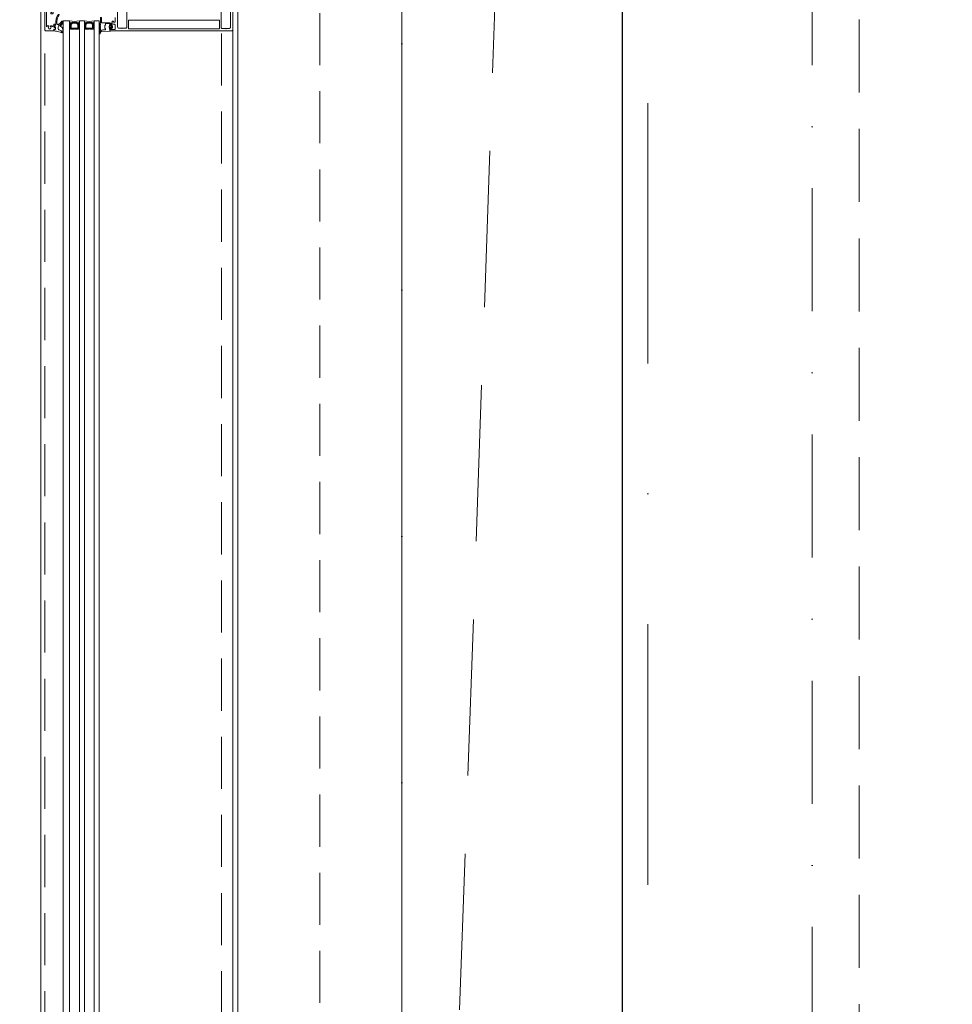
# Model space of a CAD drawing. Header units: millimetres. Extents: x 213386 to 459888, y 74252 to 208052.
# Tile 171 of 256: x 373011 to 374148, y 183388 to 184588. Entities that reach past the tile are written whole.
import ezdxf

# ---------------------------------------------------------------- set-up
doc = ezdxf.new("R2010")
doc.units = ezdxf.units.MM
for name, pattern in [('CK_Čerchovaná 50', [6, 3, -1.5, 0, -1.5]), ('ČERCHOVANÁ', [25.4, 12.7, -6.35, 0, -6.35]), ('ČÁRKOVANÁ', [19.05, 12.7, -6.35])]:
    doc.linetypes.add(name, pattern=pattern)
doc.layers.get('Defpoints').update_dxf_attribs({"color": 255, "lineweight": 0})
for name, color, linetype, lineweight in [('FASÁDA DETAILNÍ', 255, 'Continuous', 0), ('NOVA', 255, 'Continuous', 0), ('OSY', 255, 'Continuous', 0), ('TENKA', 255, 'Continuous', 0)]:
    doc.layers.add(name, color=color, linetype=linetype, lineweight=lineweight)
doc.styles.add('CS-ROMANS', font='romans.shx', dxfattribs={"width": 0.75, "oblique": 5})
doc.dimstyles.new('A_KÓTA_50', dxfattribs={"dimtxt": 110, "dimasz": 2, "dimexe": 100, "dimexo": 1500, "dimgap": 40, "dimtad": 1, "dimrnd": 1, "dimdsep": 46, "dimtxsty": 'CS-ROMANS', "dimblk": 'KOT_CARA20', "dimcen": 45, "dimse1": 1, "dimse2": 1, "dimclrd": 256, "dimclre": 256, "dimclrt": 256, "dimadec": 0, "dimazin": 0, "dimtfac": 1, "dimtix": 1, "dimtmove": 2, "dimatfit": 3, "dimldrblk": 'OBLIQUE', "dimfxl": 100, "dimtolj": 1, "dimarcsym": 0})

# ---------------------------------------------------------------- blocks, each defined once
blk = doc.blocks.new('433270')
blk.add_lwpolyline([(1, 0, 0.414364), (0, -1), (0, -1.4, 0.255924), (0.2, -1.8, -0.547723), (0.2, -3.2, 0.255924), (0, -3.6), (0, -14.6, 0.414214), (0.3, -14.9), (1.2, -14.9, 0.414214), (1.7, -14.4), (1.7, -10.3, -0.414214), (2, -10), (6, -10, 0.414248), (7, -9), (7, -7.7, 0.414179), (6.5, -7.2), (5.7, -7.2, 0.414232), (5.4, -7.5), (5.4, -8.2, -0.414198), (5.1, -8.5), (2.8, -8.5, -0.414204), (1.8, -7.5), (1.8, -4.5, -0.147432), (2, -3.9, 0.147461), (2.4, -2.5), (2.4, -2.3, -0.414214), (2.9, -1.8), (21.9, -1.8, -0.668178), (22.2, -2.7), (22.2, -2.7, 1), (21.6, -3.3), (21.5, -3.4, 0.198912), (21.4, -3.7), (21.4, -4, 0.414214), (22.1, -4.7), (22.4, -4.7, 0.576988), (22.6, -4.3, -0.311246), (24.6, -4.3, 0.576988), (24.8, -4.7), (25.3, -4.7, -0.260065), (25.3, -6.6), (24.8, -6.6, 0.576988), (24.6, -7.1, -0.311246), (22.6, -7.1, 0.576988), (22.4, -6.6), (22.1, -6.6, 0.414214), (21.4, -7.3), (21.4, -7.6, 0.267949), (21.6, -8), (21.9, -8.2, -0.637047), (21.7, -10), (19.8, -10.7, 0.315299), (19.5, -11.2), (19.5, -11.5, 0.520567), (20.2, -12), (22.8, -11, -0.520567), (23.5, -11.5), (23.5, -12.5, 0.414062), (24, -13), (25, -13, 0.414186), (25.5, -12.5), (25.5, -11.5, -0.414182), (26, -11), (27, -11, 0.414214), (27.5, -10.5), (27.5, -0.5, 0.414214), (27, 0), (1, 0)], format="xyb", close=True)
blk = doc.blocks.new('284325')
for points in [[(0.8, -5.2, -0.560316), (0.9, -4.7), (1.9, -4.4, 0.3153), (2.1, -4.1), (2.1, -1.9, 0.451558), (1.8, -1.6), (0.9, -1.7, -0.399586), (0.6, -1.5), (0.3, -0.1, -0.415977), (0.5, 0.3, 0.024107), (6.1, 1.2, 0.076636), (9, 2.3, -0.577615), (10.8, 1.3), (10, 1.4, 0.283171), (9.1, 0.9, -0.168429), (7.1, -0.7), (5.9, -1.2, 0.315302), (5.2, -2.1), (5.2, -4.2, 0.269719), (6.8, -6.8, -0.194797), (10.2, -11.5, -0.342663), (9.2, -11.2, 0.119207), (5.4, -7.6, 0.578571), (3.6, -8.6), (3.6, -11.8, 0.176415), (6.2, -18.7, -1), (5.2, -19.5, -0.176415), (2.4, -11.8), (2.4, -8.9, 0.208286), (0.8, -5.2)], [(9, -6.7), (10.3, -8.8, -0.134555), (10.8, -10.6, -0.339795), (10.2, -11.5, 0.194788), (6.8, -6.8, -0.269736), (5.2, -4.2), (5.2, -2.1, -0.315302), (5.9, -1.2), (7.1, -0.7, 0.168429), (9.1, 0.9, -0.283167), (10, 1.4), (10.8, 1.3), (10.8, -0.7, -0.070852), (10.7, -1.3), (9.9, -3.9, -0.241839), (9.1, -4.8), (7.9, -5.2, 0.836024), (8.1, -6.2), (8.1, -6.2, -0.255349), (9, -6.7)]]:
    blk.add_lwpolyline(points, format="xyb", close=True)
blk = doc.blocks.new('284336')
for points in [[(-0.7, -9.6), (-10, -9.6, 0.414511), (-10.5, -10.1), (-10.5, -15.5, -1), (-11.7, -15.5), (-11.7, -9.6), (-12.7, -8.9, -0.668884), (-12.6, -8.2), (-12, -8, 0.766384), (-12, -7.2), (-12.6, -7, -0.76831), (-12.6, -6.2), (-12, -6, 0.766384), (-12, -5.2), (-12.6, -5, -0.76831), (-12.6, -4.2), (-12, -4, 0.766384), (-12, -3.2), (-12.6, -3, -0.877523), (-12.5, -2.2), (-12.1, -2.2, 0.698129), (-11.8, -1.5, -0.220231), (-12.9, 0.8), (-12.9, 3.5, -0.157143), (-12.8, 3.7), (-12.7, 3.4, -0.067482), (-12.5, 2.5, 0.393136), (-8.7, -1), (-6.1, -1, -0.414214), (-5.6, -1.5), (-5.6, -2.2, -0.267949), (-5.9, -2.6), (-6.4, -2.9, 0.267949), (-6.6, -3.4), (-6.6, -5.8, 0.267949), (-6.4, -6.3), (-5.9, -6.6, -0.267949), (-5.6, -7), (-5.6, -8.1, 0.414215), (-5.1, -8.6), (-0.4, -8.6), (-0.4, -9.3, -0.414212), (-0.7, -9.6)], [(-0.4, 0), (-0.4, -2, 0.990243), (-0.4, -3), (0.9, -3, 0.414214), (1.2, -2.7), (1.2, -2.6, -0.668123), (1.7, -2.4), (2.7, -3.4, -0.199004), (2.9, -3.8), (2.9, -5.4, -0.199038), (2.7, -5.8), (1.7, -6.8, -0.668191), (1.2, -6.6), (1.2, -6.5, 0.414214), (0.9, -6.2), (-0.4, -6.2, 0.990269), (-0.4, -7.2), (-0.4, -8.6), (-5.1, -8.6, -0.414215), (-5.6, -8.1), (-5.6, -7, 0.267949), (-5.8, -6.6), (-6.3, -6.3, -0.267949), (-6.6, -5.8), (-6.6, -3.4, -0.267949), (-6.3, -3), (-5.8, -2.7, 0.267949), (-5.6, -2.2), (-5.6, -1.5, 0.414214), (-6.1, -1), (-8.7, -1, -0.393156), (-12.5, 2.5, 0.067572), (-12.7, 3.4), (-12.8, 3.7, -0.637545), (-12.1, 3.5), (-11.9, 2.5, 0.344315), (-10.1, 0.9), (0, 0.4, -0.406913), (0.4, 0), (-0.4, 0)], [(1.7, -4.3, 0.414235), (1.2, -3.8), (-0.7, -3.8, 0.414214), (-1.2, -4.3), (-1.2, -4.9, 0.414214), (-0.7, -5.4), (1.2, -5.4, 0.414235), (1.7, -4.9), (1.7, -4.3)]]:
    blk.add_lwpolyline(points, format="xyb", close=True)
blk = doc.blocks.new('A$C29162560')
at = {"layer": 'FASÁDA DETAILNÍ'}
for p, q in [((-706, -17131.5), (-706, -19243.5)), ((-913, -19254.5), (-913, -17345.5)), ((-913, -17345.5), (-905, -17345.5)), ((-905, -17345.5), (-913, -17345.5)), ((-905, -17345.5), (-905, -19254.5)), ((-893, -19254.5), (-893, -17345.5)), ((-893, -17345.5), (-887, -17345.5)), ((-887, -17345.5), (-893, -17345.5)), ((-887, -17345.5), (-887, -19254.5)), ((-875, -19254.5), (-875, -17345.5)), ((-875, -17345.5), (-869, -17345.5)), ((-869, -17345.5), (-875, -17345.5)), ((-869, -17345.5), (-869, -19254.5))]:
    blk.add_line(p, q, dxfattribs=at)
for points in [[(25640, -21740), (-940, -21740), (-940, 1940), (25640, 1940)], [(25400, -21500), (-700, -21500), (-700, 1700), (25400, 1700)], [(-894, -17355.5), (-894, -17349.5), (-896, -17347.5), (-902, -17347.5), (-904, -17349.5), (-904, -17355.5), (-899.5, -17355.5), (-899.5, -17355), (-898.5, -17355), (-898.5, -17355.5)], [(-903, -17354.5), (-895, -17354.5), (-895, -17349.9), (-896.4, -17348.5), (-901.4, -17348.5), (-903, -17349.9)], [(-876, -17355.5), (-876, -17349.5), (-878, -17347.5), (-884, -17347.5), (-886, -17349.5), (-886, -17355.5), (-881.5, -17355.5), (-881.5, -17355), (-880.5, -17355), (-880.5, -17355.5)], [(-885, -17354.5), (-877, -17354.5), (-877, -17349.9), (-878.4, -17348.5), (-883.4, -17348.5), (-885, -17349.9)]]:
    blk.add_lwpolyline(points, close=True, dxfattribs=at)
at = {"layer": 'FASÁDA DETAILNÍ', "linetype": 'ČÁRKOVANÁ', "ltscale": 5}
for points in [[(25635, -21735), (-935, -21735), (-935, 1935), (25635, 1935)], [(25420, -21520), (-720, -21520), (-720, 1720), (25420, 1720)], [(25300, -21400), (-600, -21400), (-600, 1600), (25300, 1600)]]:
    blk.add_lwpolyline(points, close=True, dxfattribs=at)
at = {"layer": 'FASÁDA DETAILNÍ'}
for points in [[(-846.5, -17334.6), (-846.5, -17353, 0.414214), (-845, -17354.5), (-841.5, -17354.5, 0.399985), (-840.5, -17354.5), (-836.8, -17354.5, 0.414214), (-835.3, -17353), (-835.3, -17334.6, -0.13165)], [(-720.2, -17334.7), (-720.2, -17353.5, 0.414232), (-718.7, -17355), (-715, -17355, 0.399985), (-714, -17355), (-710.5, -17355, 0.414232), (-709, -17353.5), (-709, -17334.7, -0.116937)], [(-706, -17331), (-706, -17356.5, -0.414214), (-707, -17357.5), (-707, -17357.5), (-855.5, -17357.5, -0.414214), (-856, -17357), (-856, -17355.7, -0.41422), (-855.5, -17355.2), (-855, -17355.2), (-855, -17356.2), (-850.5, -17356.2, 0.414214), (-849.5, -17355.2), (-849.5, -17350.5, 0.414214), (-850.5, -17349.5), (-855, -17349.5), (-855, -17351.2), (-855.5, -17351.2, -0.414201), (-856, -17350.7), (-856, -17348.7, -0.414214), (-855.5, -17348.2), (-853.4, -17348.2, 0.414214), (-852.9, -17347.7), (-852.9, -17345.9), (-851.6, -17345.9), (-851.6, -17347.1), (-849.8, -17347.1, 0.414214), (-849.5, -17346.8), (-849.5, -17341.5, 0.414167)]]:
    blk.add_lwpolyline(points, format="xyb", dxfattribs=at)
blk.add_lwpolyline([(-832.8, -17355.4), (-722.7, -17355.4, 0.414214), (-722.2, -17354.9), (-722.2, -17345.2, 0.414214), (-722.7, -17344.7), (-832.8, -17344.7, 0.414214), (-833.3, -17345.2), (-833.3, -17354.9, 0.414214), (-832.8, -17355.4)], format="xyb", close=True, dxfattribs=at)
for centre, radius, start, end in [((-899, -17323.6), 22.7, 254.6728, 285.3272), ((-903.6, -17351.1), 3.55, 67.2938, 112.409), ((-903.8, -17350.7), 2.9, 65.3067, 115.2952), ((-903.9, -17350.3), 2.25, 61.5273, 118.4028), ((-904.1, -17350.1), 1.71, 57.2949, 122.6857), ((-904.2, -17349.9), 1.26, 51.9656, 128.4996), ((-904.4, -17349.8), 0.879, 43.9949, 136.4964), ((-904.5, -17349.9), 0.596, 33.0366, 146.9634), ((-904.5, -17350.1), 0.596, 33.0366, 146.9634), ((-904.5, -17350.4), 0.596, 33.0366, 146.9634), ((-904.5, -17350.7), 0.596, 33.0366, 146.9634), ((-904.5, -17351), 0.596, 33.0366, 146.9634), ((-904.5, -17351.3), 0.596, 33.0366, 146.9634), ((-904.5, -17351.6), 0.596, 33.0366, 146.9634), ((-904.5, -17351.9), 0.596, 33.0366, 146.9634), ((-904.5, -17352.2), 0.596, 33.0366, 146.9634), ((-904.5, -17352.5), 0.596, 33.0366, 146.9634), ((-894.4, -17351.1), 3.55, 67.591, 112.7062), ((-894.2, -17350.7), 2.9, 64.7048, 114.6933), ((-894.1, -17350.3), 2.25, 61.5972, 118.4727), ((-893.9, -17350.1), 1.71, 57.3143, 122.7051), ((-893.8, -17349.9), 1.26, 51.5004, 128.0344), ((-893.6, -17349.8), 0.879, 43.5036, 136.0051), ((-893.5, -17349.9), 0.596, 33.0366, 146.9634), ((-893.5, -17350.1), 0.596, 33.0366, 146.9634), ((-893.5, -17350.4), 0.596, 33.0366, 146.9634), ((-893.5, -17350.7), 0.596, 33.0366, 146.9634), ((-893.5, -17351), 0.596, 33.0366, 146.9634), ((-893.5, -17351.3), 0.596, 33.0366, 146.9634), ((-893.5, -17351.6), 0.596, 33.0366, 146.9634), ((-893.5, -17351.9), 0.596, 33.0366, 146.9634), ((-893.5, -17352.2), 0.596, 33.0366, 146.9634), ((-893.5, -17352.5), 0.596, 33.0366, 146.9634), ((-881, -17323.6), 22.7, 254.6728, 285.3272), ((-885.6, -17351.1), 3.55, 67.2938, 112.409), ((-885.8, -17350.7), 2.9, 65.3067, 115.2952), ((-885.9, -17350.3), 2.25, 61.5273, 118.4028), ((-886.1, -17350.1), 1.71, 57.2949, 122.6857), ((-886.2, -17349.9), 1.26, 51.9656, 128.4996), ((-886.4, -17349.8), 0.879, 43.9949, 136.4964), ((-886.5, -17349.9), 0.596, 33.0366, 146.9634), ((-886.5, -17350.1), 0.596, 33.0366, 146.9634), ((-886.5, -17350.4), 0.596, 33.0366, 146.9634), ((-886.5, -17350.7), 0.596, 33.0366, 146.9634), ((-886.5, -17351), 0.596, 33.0366, 146.9634), ((-886.5, -17351.3), 0.596, 33.0366, 146.9634), ((-886.5, -17351.6), 0.596, 33.0366, 146.9634), ((-886.5, -17351.9), 0.596, 33.0366, 146.9634), ((-886.5, -17352.2), 0.596, 33.0366, 146.9634), ((-886.5, -17352.5), 0.596, 33.0366, 146.9634), ((-876.4, -17351.1), 3.55, 67.591, 112.7062), ((-876.2, -17350.7), 2.9, 64.7048, 114.6933), ((-876.1, -17350.3), 2.25, 61.5972, 118.4727), ((-875.9, -17350.1), 1.71, 57.3143, 122.7051), ((-875.8, -17349.9), 1.26, 51.5004, 128.0344), ((-875.6, -17349.8), 0.879, 43.5036, 136.0051), ((-875.5, -17349.9), 0.596, 33.0366, 146.9634), ((-875.5, -17350.1), 0.596, 33.0366, 146.9634), ((-875.5, -17350.4), 0.596, 33.0366, 146.9634), ((-875.5, -17350.7), 0.596, 33.0366, 146.9634), ((-875.5, -17351), 0.596, 33.0366, 146.9634), ((-875.5, -17351.3), 0.596, 33.0366, 146.9634), ((-875.5, -17351.6), 0.596, 33.0366, 146.9634), ((-875.5, -17351.9), 0.596, 33.0366, 146.9634), ((-875.5, -17352.2), 0.596, 33.0366, 146.9634), ((-875.5, -17352.5), 0.596, 33.0366, 146.9634), ((-904.5, -17352.8), 0.596, 33.0366, 146.9634), ((-904.5, -17353.1), 0.596, 33.0366, 146.9634), ((-904.5, -17353.4), 0.596, 33.0366, 146.9634), ((-893.5, -17352.8), 0.596, 33.0366, 146.9634), ((-893.5, -17353.1), 0.596, 33.0366, 146.9634), ((-893.5, -17353.4), 0.596, 33.0366, 146.9634), ((-886.5, -17352.8), 0.596, 33.0366, 146.9634), ((-886.5, -17353.1), 0.596, 33.0366, 146.9634), ((-886.5, -17353.4), 0.596, 33.0366, 146.9634), ((-875.5, -17352.8), 0.596, 33.0366, 146.9634), ((-875.5, -17353.1), 0.596, 33.0366, 146.9634), ((-875.5, -17353.4), 0.596, 33.0366, 146.9634)]:
    blk.add_arc(centre, radius, start, end, dxfattribs=at)
for name, p, xscale, rotation in [('433270', (-935, -17330), -1.000000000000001, 90), ('284325', (-924.1, -17357.5), -1, 180), ('284336', (-855.6, -17357.5), -1, 180)]:
    blk.add_blockref(name, p, dxfattribs=dict(at, xscale=xscale, rotation=rotation))
blk = doc.blocks.new('KOT_CARA20')
for p, q in [((0, 20), (0, -20)), ((0, 0), (14.14, 14.14)), ((0, 0), (-14.14, -14.14))]:
    blk.add_line(p, q)
blk = doc.blocks.new('*D3950')
at = {"lineweight": -2, "transparency": 16777216}
blk.add_line((373745.5, 181384.2), (373745.5, 202680.2), dxfattribs=at)
at = {"layer": 'Defpoints', "color": 0, "transparency": 16777216}
for p in [(373428.9, 202682.2), (373745.5, 202682.2), (373010.8, 181382.2)]:
    blk.add_point(p, dxfattribs=at)
at = {"lineweight": -2, "transparency": 16777216, "xscale": 2, "yscale": 2, "zscale": 2}
for p, rotation in [((373745.5, 202682.2), 90), ((373745.5, 181382.2), 270)]:
    blk.add_blockref('KOT_CARA20', p, dxfattribs=dict(at, rotation=rotation))
at = {"transparency": 16777216, "insert": (373643, 192725.8), "char_height": 110, "attachment_point": 5, "rotation": 90, "style": 'CS-ROMANS'}
blk.add_mtext('\\A1;21300', dxfattribs=at)
blk = doc.blocks.new('_OBLIQUE')
at = {"color": 0, "linetype": 'ByBlock', "ltscale": 15}
blk.add_line((-0.5, -0.5), (0.5, 0.5), dxfattribs=at)

msp = doc.modelspace()

# ---------------------------------------------------------------- linework, layer by layer
at = {"layer": 'NOVA', "linetype": 'ČÁRKOVANÁ', "ltscale": 15}
msp.add_line((373476.638, 181382.154), (374226.638, 202682.154), dxfattribs=at)
at = {"layer": 'NOVA'}
msp.add_line((373476.638, 180632.154), (373476.638, 196574.654), dxfattribs=at)
at = {"layer": 'NOVA', "ltscale": 5}
msp.add_line((373476.638, 180632.154), (373476.638, 196574.654), dxfattribs=at)
at = {"layer": 'OSY', "linetype": 'ČERCHOVANÁ', "ltscale": 25}
msp.add_line((373776.638, 204809.563), (373776.638, 179734.916), dxfattribs=at)
at = {"layer": 'TENKA', "linetype": 'CK_Čerchovaná 50', "ltscale": 50}
for p, q in [((373476.638, 180432.154), (373476.638, 203632.154)), ((373976.638, 182732.154), (373976.638, 186932.154))]:
    msp.add_line(p, q, dxfattribs=at)
at = {"layer": 'TENKA', "ltscale": 20}
msp.add_line((373476.638, 180632.154), (373476.638, 184794.654), dxfattribs=at)
at = {"layer": 'TENKA', "linetype": 'ČÁRKOVANÁ', "ltscale": 7}
msp.add_lwpolyline([(374034.138, 203432.154), (399176.638, 203432.154), (399176.638, 180632.154), (374034.138, 180632.154)], close=True, dxfattribs=at)

# ---------------------------------------------------------------- block references
at = {"layer": 'NOVA'}
msp.add_blockref('A$C29162560', (373976.638, 201932.154), dxfattribs=at)

# ---------------------------------------------------------------- dimensions: what is measured, and where the dimension line sits
dim = msp.add_linear_dim(base=(373745.548, 202682.154), p1=(373010.825, 181382.154), p2=(373428.861, 202682.154), angle=90, dimstyle='A_KÓTA_50')
dim.commit()
dim.dimension.update_dxf_attribs({"geometry": '*D3950', "text_midpoint": (373643.048, 192725.83), "dimtype": 160})

doc.saveas('drawing.dxf')
